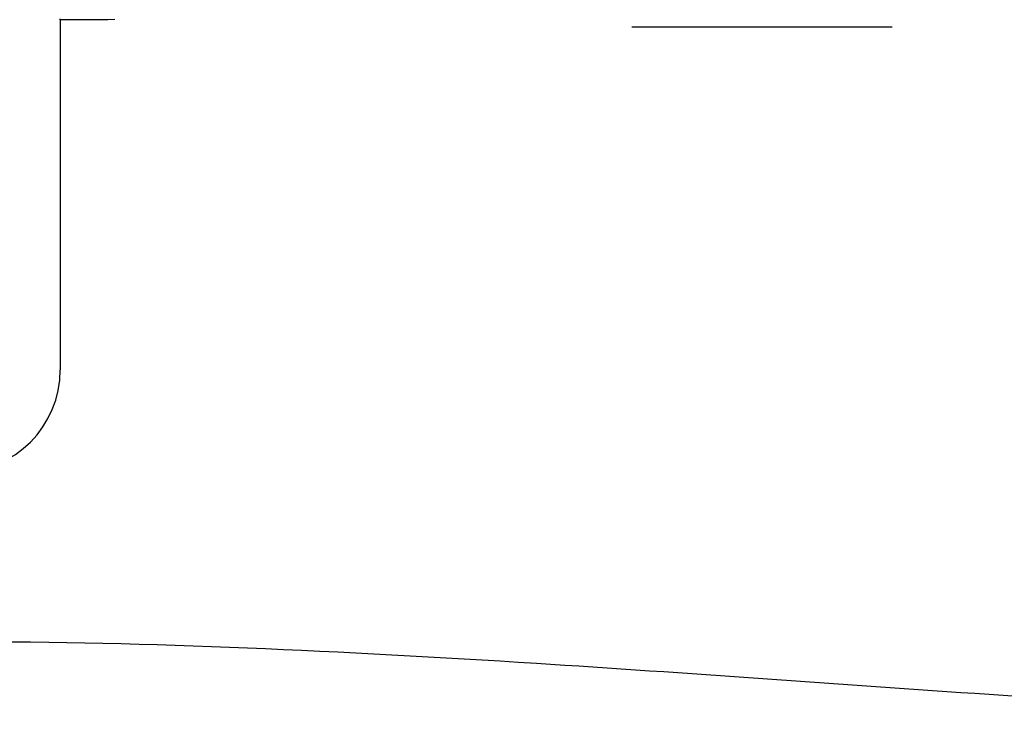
# Model space of a CAD drawing. Header units: millimetres. Extents: x 2217 to 6005, y 1873 to 4657.
# Tile 10 of 12: x 5369 to 5659, y 3909 to 4117. Entities that reach past the tile are written whole.
import ezdxf

# ---------------------------------------------------------------- set-up
doc = ezdxf.new("R2010")
doc.units = ezdxf.units.MM
doc.layers.add('7', color=7, linetype='Continuous')

msp = doc.modelspace()

# ---------------------------------------------------------------- linework, layer by layer
at = {"color": 3}
msp.add_line((5381.28, 4117.35), (5381.28, 4014.43), dxfattribs=at)
msp.add_arc((5351.28, 4014.43), 30, 270, 0, dxfattribs=at)
for points, knots in [([(5596.59, 4140.84), (5657.98, 4132.42), (5786.06, 4114.85), (5904.38, 4062.58), (5965.98, 4035.36)], [0, 0, 0, 0, 184.93865, 385.838848, 385.838848, 385.838848, 385.838848]), ([(5965.98, 4035.36), (5974.81, 4031.31), (5992.24, 4017.42), (6008.75, 3984.22), (5993.56, 3940.78), (5911.76, 3909.22), (5753.1, 3910.18), (5553.68, 3927.27), (5408.02, 3934.43), (5351.28, 3934.43)], [0, 0, 0, 0, 29.128913, 65.043462, 104.21936, 150.56874, 313.32456, 580.336707, 750.567583, 750.567583, 750.567583, 750.567583])]:
    msp.add_open_spline(points, degree=3, knots=knots, dxfattribs=at)
at = {"layer": '7', "color": 1, "linetype": 'Continuous'}
msp.add_lwpolyline([(5397.29, 4117.47), (5395.29, 4117.43), (5393.29, 4117.4), (5391.29, 4117.37), (5389.28, 4117.36), (5387.28, 4117.35), (5385.28, 4117.35), (5383.28, 4117.35), (5381.28, 4117.35), (5381.27, 4117.66)], dxfattribs=at)
at = {"layer": '7', "linetype": 'Continuous'}
msp.add_lwpolyline([(5549.45, 4115.38), (5626.13, 4115.38)], dxfattribs=at)

doc.saveas('drawing.dxf')
